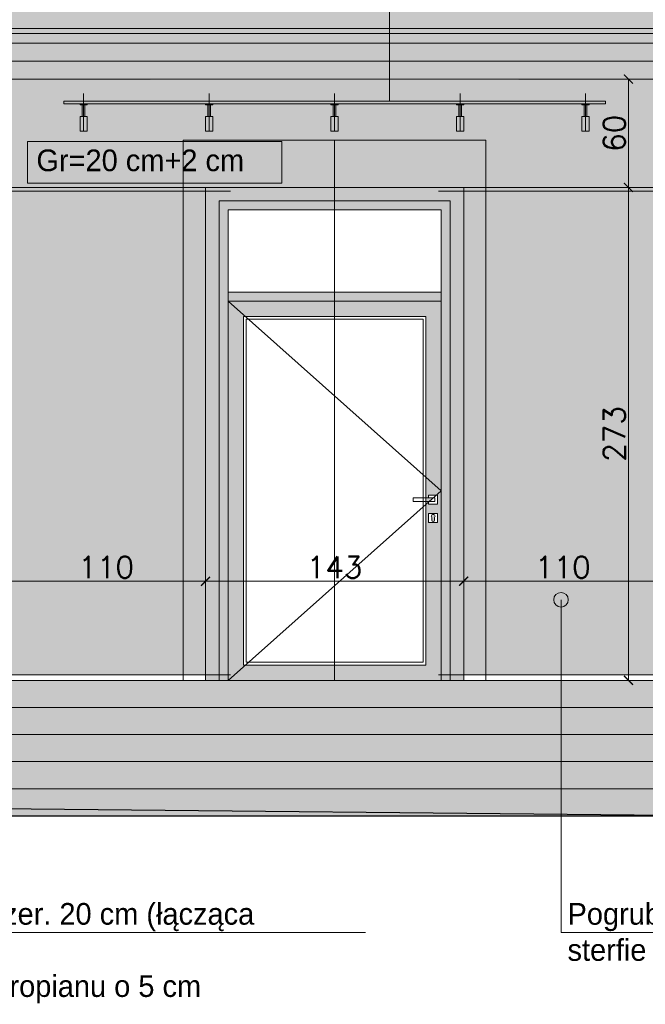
# Model space of a CAD drawing. Header units: millimetres. Extents: x -587 to 33545, y -26688 to 22494.
# Tile 28 of 256: x 961 to 1308, y 10649 to 11194. Entities that reach past the tile are written whole.
import ezdxf
from ezdxf.lldxf.tags import DXFTag

# ---------------------------------------------------------------- set-up
doc = ezdxf.new("R2010")
doc.units = ezdxf.units.MM
doc.header["$MEASUREMENT"] = 0
for name, color, linetype, lineweight in [('A_l.przerywana', 250, 'ICAD_ISO03W100', 9), ('A_l.widokowa', 250, 'Continuous', 18), ('l. przekrojowa', 1, 'Continuous', 30), ('l.przerywana', 104, 'ICAD_ISO03W100', 5), ('l.widokowa', 140, 'Continuous', 15), ('l.wypełnien', 253, 'Continuous', 5), ('wymiarowanie', 176, 'Continuous', 9)]:
    doc.layers.add(name, color=color, linetype=linetype, lineweight=lineweight)
doc.styles.add('ROMANS', font='romans')
doc.styles.add('styl2', font='simplex.shx')
tags = doc.linetypes.add('ICAD_ISO03W100', pattern=[30, 12, -18]).pattern_tags.tags
tags[6:7] = [DXFTag(74, 4), DXFTag(75, 0), DXFTag(340, '0'), DXFTag(46, 1.0), DXFTag(50, 0.0), DXFTag(44, 0.0), DXFTag(45, 0.0)]
tags[4:5] = [DXFTag(74, 4), DXFTag(75, 0), DXFTag(340, '0'), DXFTag(46, 1.0), DXFTag(50, 0.0), DXFTag(44, 0.0), DXFTag(45, 0.0)]
doc.dimstyles.new('Skala 1-50', dxfattribs={"dimtxt": 12, "dimasz": 5, "dimexe": 1, "dimexo": 1, "dimgap": 1.5, "dimtad": 1, "dimdec": 1, "dimrnd": 0.5, "dimtxsty": 'styl2', "dimblk": 'ARCHTICK', "dimcen": 5, "dimadec": 0, "dimazin": 0, "dimtfac": 1, "dimtdec": 1, "dimtmove": 1, "dimatfit": 3, "dimldrblk": 'ARCHTICK', "dimfxl": 5, "dimfxlon": 1, "dimlwd": -1, "dimlwe": -1, "dimarcsym": 0})

# ---------------------------------------------------------------- blocks, each defined once
blk = doc.blocks.new('_ArchTick')
at = {"color": 0, "linetype": 'ByBlock', "const_width": 0.15}
blk.add_lwpolyline([(-0.5, -0.5), (0.5, 0.5)], dxfattribs=at)
blk = doc.blocks.new('*D4621')
at = {"layer": 'Defpoints', "color": 0}
for p in [(1064.35, 10907.97), (954.41, 10902.29), (1064.35, 10883.09)]:
    blk.add_point(p, dxfattribs=at)
at = {"layer": 'wymiarowanie', "color": 0}
for p, q in [((954.41, 10893.09), (954.41, 10882.09)), ((1064.35, 10893.09), (1064.35, 10882.09)), ((954.41, 10883.09), (1064.35, 10883.09))]:
    blk.add_line(p, q, dxfattribs=at)
at = {"layer": 'wymiarowanie', "color": 0, "xscale": 5, "yscale": 5, "zscale": 5, "rotation": 180}
blk.add_blockref('_ArchTick', (954.41, 10883.09), dxfattribs=at)
at = {"layer": 'wymiarowanie', "color": 0, "xscale": 5, "yscale": 5, "zscale": 5}
blk.add_blockref('_ArchTick', (1064.35, 10883.09), dxfattribs=at)
at = {"layer": 'wymiarowanie', "color": 0, "insert": (1009.38, 10890.89), "char_height": 12, "attachment_point": 5, "style": 'styl2'}
blk.add_mtext('110', dxfattribs=at)
blk = doc.blocks.new('*D4622')
at = {"layer": 'Defpoints', "color": 0}
for p in [(1317.29, 10903.42), (1207.35, 10895.23), (1317.29, 10883.09)]:
    blk.add_point(p, dxfattribs=at)
at = {"layer": 'wymiarowanie', "color": 0}
for p, q in [((1207.35, 10893.09), (1207.35, 10882.09)), ((1317.29, 10893.09), (1317.29, 10882.09)), ((1207.35, 10883.09), (1317.29, 10883.09))]:
    blk.add_line(p, q, dxfattribs=at)
at = {"layer": 'wymiarowanie', "color": 0, "xscale": 5, "yscale": 5, "zscale": 5, "rotation": 180}
blk.add_blockref('_ArchTick', (1207.35, 10883.09), dxfattribs=at)
at = {"layer": 'wymiarowanie', "color": 0, "xscale": 5, "yscale": 5, "zscale": 5}
blk.add_blockref('_ArchTick', (1317.29, 10883.09), dxfattribs=at)
at = {"layer": 'wymiarowanie', "color": 0, "insert": (1262.32, 10890.89), "char_height": 12, "attachment_point": 5, "style": 'styl2'}
blk.add_mtext('110', dxfattribs=at)
blk = doc.blocks.new('*D4640')
at = {"layer": 'Defpoints', "color": 0}
for p in [(1281.86, 11161.21), (1281.86, 11101.21), (1298.62, 11101.21)]:
    blk.add_point(p, dxfattribs=at)
at = {"layer": 'wymiarowanie', "color": 0}
for p, q in [((1288.62, 11161.21), (1299.62, 11161.21)), ((1298.62, 11161.21), (1298.62, 11101.21)), ((1288.62, 11101.21), (1299.62, 11101.21))]:
    blk.add_line(p, q, dxfattribs=at)
at = {"layer": 'wymiarowanie', "color": 0, "xscale": 5, "yscale": 5, "zscale": 5}
for p, rotation in [((1298.62, 11161.21), 90), ((1298.62, 11101.21), 270)]:
    blk.add_blockref('_ArchTick', p, dxfattribs=dict(at, rotation=rotation))
at = {"layer": 'wymiarowanie', "color": 0, "insert": (1290.82, 11131.21), "char_height": 12, "attachment_point": 5, "rotation": 90, "style": 'styl2'}
blk.add_mtext('60', dxfattribs=at)
blk = doc.blocks.new('*D4641')
at = {"layer": 'Defpoints', "color": 0}
for p in [(1281.86, 11101.21), (1279.32, 10828.21), (1298.62, 10828.21)]:
    blk.add_point(p, dxfattribs=at)
at = {"layer": 'wymiarowanie', "color": 0}
for p, q in [((1288.62, 11101.21), (1299.62, 11101.21)), ((1298.62, 11101.21), (1298.62, 10828.21)), ((1288.62, 10828.21), (1299.62, 10828.21))]:
    blk.add_line(p, q, dxfattribs=at)
at = {"layer": 'wymiarowanie', "color": 0, "xscale": 5, "yscale": 5, "zscale": 5}
for p, rotation in [((1298.62, 11101.21), 90), ((1298.62, 10828.21), 270)]:
    blk.add_blockref('_ArchTick', p, dxfattribs=dict(at, rotation=rotation))
at = {"layer": 'wymiarowanie', "color": 0, "insert": (1290.82, 10964.71), "char_height": 12, "attachment_point": 5, "rotation": 90, "style": 'styl2'}
blk.add_mtext('273', dxfattribs=at)
blk = doc.blocks.new('*D4729')
at = {"layer": 'Defpoints', "color": 0}
for p in [(1064.35, 10893.09), (1207.35, 10895.23), (1207.35, 10883.09)]:
    blk.add_point(p, dxfattribs=at)
at = {"layer": 'wymiarowanie', "color": 0}
for p, q in [((1064.35, 10888.09), (1064.35, 10882.09)), ((1207.35, 10888.09), (1207.35, 10882.09)), ((1064.35, 10883.09), (1207.35, 10883.09))]:
    blk.add_line(p, q, dxfattribs=at)
at = {"layer": 'wymiarowanie', "color": 0, "xscale": 5, "yscale": 5, "zscale": 5, "rotation": 180}
blk.add_blockref('_ArchTick', (1064.35, 10883.09), dxfattribs=at)
at = {"layer": 'wymiarowanie', "color": 0, "xscale": 5, "yscale": 5, "zscale": 5}
blk.add_blockref('_ArchTick', (1207.35, 10883.09), dxfattribs=at)
at = {"layer": 'wymiarowanie', "color": 0, "insert": (1135.85, 10890.89), "char_height": 12, "attachment_point": 5, "style": 'styl2'}
blk.add_mtext('143', dxfattribs=at)

msp = doc.modelspace()

# ---------------------------------------------------------------- hatches: boundary and pattern name
at = {"layer": 'l.wypełnien'}
h = msp.add_hatch(color=252, dxfattribs=at)
h.paths.add_polyline_path([(189.94, 11544.45), (-268.48, 11269.64), (-405.6, 11204.6), (-406.57, 11204.6), (-407.49, 11204.18), (-409.31, 11198.98), (-423.83, 11198.98), (-424.71, 11198.24, 0.414214), (-415.71, 11189.24), (-406.23, 11189.24), (-406.23, 11181.06), (2674.91, 11181.06), (2674.91, 11189.24), (2684.4, 11189.24, 0.403698), (2693.17, 11197.7), (2692.65, 11198.99), (2678, 11198.98), (2676.17, 11204.18), (2675.26, 11204.6), (2674.28, 11204.6), (2537.49, 11269.44), (2078.75, 11544.45)])
h.paths.add_polyline_path([(439.73, 11359.71), (809.93, 11359.71), (809.93, 11266.72), (439.73, 11266.72)], flags=16)
h.paths.add_polyline_path([(1524.31, 11359.71), (1876.73, 11359.71), (1876.73, 11266.72), (1524.31, 11266.72)], flags=16)
h = msp.add_hatch(color=254, dxfattribs=at)
h.paths.add_polyline_path([(342.6, 11161.21), (1135.85, 11161.21), (1135.85, 11171.21), (342.6, 11171.21)])
h.paths.add_polyline_path([(342.6, 11171.21), (1135.85, 11171.21), (1135.85, 11181.06), (342.6, 11181.06)])
h = msp.add_hatch(color=254, dxfattribs=at)
h.paths.add_polyline_path([(1512.56, 11161.21), (1924.66, 11161.21), (1924.66, 11171.21), (1512.56, 11171.21)])
h.paths.add_polyline_path([(1924.66, 11171.21), (1924.66, 11181.06), (1512.56, 11181.06), (1512.56, 11171.21)])
h.paths.add_polyline_path([(1135.85, 11161.21), (1512.56, 11161.21), (1512.56, 11171.21), (1135.85, 11171.21)])
h.paths.add_polyline_path([(1512.56, 11171.21), (1512.56, 11181.06), (1135.85, 11181.06), (1135.85, 11171.21)])
at = {"layer": 'l.wypełnien', "true_color": 0xc9c9c9}
msp.add_hatch(color=9, dxfattribs=at).paths.add_polyline_path([(985.85, 11147.46), (1285.85, 11147.46), (1285.85, 11148.96), (985.85, 11148.96)])
h = msp.add_hatch(color=9, dxfattribs=at)
h.paths.add_polyline_path([(996.85, 11140.46), (996.85, 11146.96), (996.1, 11146.96), (996.1, 11140.46)])
h.paths.add_polyline_path([(997.6, 11140.46), (997.6, 11146.96), (996.85, 11146.96), (996.85, 11140.46)])
h.paths.add_polyline_path([(996.85, 11146.96), (997.6, 11146.96), (998.85, 11146.96), (998.85, 11147.46), (996.85, 11147.46)])
h.paths.add_polyline_path([(994.85, 11146.96), (996.1, 11146.96), (996.85, 11146.96), (996.85, 11147.46), (994.85, 11147.46)])
h = msp.add_hatch(color=9, dxfattribs=at)
h.paths.add_polyline_path([(1066.35, 11140.46), (1066.35, 11146.96), (1065.6, 11146.96), (1065.6, 11140.46)])
h.paths.add_polyline_path([(1067.1, 11140.46), (1067.1, 11146.96), (1066.35, 11146.96), (1066.35, 11140.46)])
h.paths.add_polyline_path([(1066.35, 11146.96), (1067.1, 11146.96), (1068.35, 11146.96), (1068.35, 11147.46), (1066.35, 11147.46)])
h.paths.add_polyline_path([(1064.35, 11146.96), (1065.6, 11146.96), (1066.35, 11146.96), (1066.35, 11147.46), (1064.35, 11147.46)])
h = msp.add_hatch(color=9, dxfattribs=at)
h.paths.add_polyline_path([(1135.85, 11140.46), (1135.85, 11146.96), (1135.1, 11146.96), (1135.1, 11140.46)])
h.paths.add_polyline_path([(1136.6, 11140.46), (1136.6, 11146.96), (1135.85, 11146.96), (1135.85, 11140.46)])
h.paths.add_polyline_path([(1135.85, 11146.96), (1136.6, 11146.96), (1137.85, 11146.96), (1137.85, 11147.46), (1135.85, 11147.46)])
h.paths.add_polyline_path([(1133.85, 11146.96), (1135.1, 11146.96), (1135.85, 11146.96), (1135.85, 11147.46), (1133.85, 11147.46)])
h = msp.add_hatch(color=9, dxfattribs=at)
h.paths.add_polyline_path([(1205.35, 11140.46), (1205.35, 11146.96), (1204.6, 11146.96), (1204.6, 11140.46)])
h.paths.add_polyline_path([(1206.1, 11140.46), (1206.1, 11146.96), (1205.35, 11146.96), (1205.35, 11140.46)])
h.paths.add_polyline_path([(1205.35, 11146.96), (1206.1, 11146.96), (1207.35, 11146.96), (1207.35, 11147.46), (1205.35, 11147.46)])
h.paths.add_polyline_path([(1203.35, 11146.96), (1204.6, 11146.96), (1205.35, 11146.96), (1205.35, 11147.46), (1203.35, 11147.46)])
h = msp.add_hatch(color=9, dxfattribs=at)
h.paths.add_polyline_path([(1274.85, 11140.46), (1274.85, 11146.96), (1274.1, 11146.96), (1274.1, 11140.46)])
h.paths.add_polyline_path([(1275.6, 11140.46), (1275.6, 11146.96), (1274.85, 11146.96), (1274.85, 11140.46)])
h.paths.add_polyline_path([(1274.85, 11146.96), (1275.6, 11146.96), (1276.85, 11146.96), (1276.85, 11147.46), (1274.85, 11147.46)])
h.paths.add_polyline_path([(1272.85, 11146.96), (1274.1, 11146.96), (1274.85, 11146.96), (1274.85, 11147.46), (1272.85, 11147.46)])
at = {"layer": 'l.wypełnien'}
for points in [[(994.85, 11132.46), (998.85, 11132.46), (998.85, 11140.46), (997.6, 11140.46), (996.1, 11140.46), (994.85, 11140.46)], [(1064.35, 11132.46), (1068.35, 11132.46), (1068.35, 11140.46), (1067.1, 11140.46), (1065.6, 11140.46), (1064.35, 11140.46)], [(1133.85, 11132.46), (1137.85, 11132.46), (1137.85, 11140.46), (1136.6, 11140.46), (1135.1, 11140.46), (1133.85, 11140.46)], [(1203.35, 11132.46), (1207.35, 11132.46), (1207.35, 11140.46), (1206.1, 11140.46), (1204.6, 11140.46), (1203.35, 11140.46)], [(1272.85, 11132.46), (1276.85, 11132.46), (1276.85, 11140.46), (1275.6, 11140.46), (1274.1, 11140.46), (1272.85, 11140.46)], [(1330.85, 10768.21), (935.85, 10768.21), (935.85, 10753.5), (1330.85, 10753.5)]]:
    msp.add_hatch(color=252, dxfattribs=at).paths.add_polyline_path(points)
h = msp.add_hatch(color=252, dxfattribs=at)
h.paths.add_polyline_path([(1064.35, 10828.21), (1064.35, 11101.21), (1135.85, 11101.21), (1207.35, 11101.21), (1207.35, 10828.21), (1199.85, 10828.21), (1199.85, 11093.71), (1135.85, 11093.71), (1071.85, 11093.71), (1071.85, 10828.21)])
h.paths.add_polyline_path([(1071.85, 10828.21), (1071.85, 11093.71), (1135.85, 11093.71), (1199.85, 11093.71), (1199.85, 10828.21), (1194.85, 10828.21), (1194.85, 10933.21), (1194.85, 11038.21), (1194.85, 11043.21), (1194.85, 11088.71), (1135.85, 11088.71), (1076.85, 11088.71), (1076.85, 11043.21), (1076.85, 11038.21), (1076.85, 10828.21)])
h.paths.add_polyline_path([(1076.85, 10828.21), (1086.4, 10836.71), (1135.85, 10836.71), (1186.35, 10836.71), (1186.35, 10925.65), (1187.93, 10927.05), (1187.93, 10925.71), (1192.93, 10925.71), (1192.93, 10930.71), (1192.04, 10930.71), (1194.85, 10933.21), (1194.85, 10828.21), (1135.85, 10828.21)])
h.paths.add_polyline_path([(1187.93, 10915.71), (1187.93, 10920.71), (1192.93, 10920.71), (1192.93, 10915.71)], flags=16)
h.paths.add_polyline_path([(1189.65, 10918.36), (1189.65, 10916.88, 1), (1191.21, 10916.88), (1191.21, 10918.36, 2.223599)], flags=0)
h.paths.add_polyline_path([(1076.85, 11038.21), (1135.85, 11038.21), (1194.85, 11038.21), (1194.85, 10933.21), (1186.35, 10940.77), (1186.35, 11029.71), (1135.85, 11029.71), (1086.4, 11029.71)])
h.paths.add_polyline_path([(1076.85, 10828.21), (1076.85, 11038.21), (1086.4, 11029.71), (1085.35, 11029.71), (1085.35, 10836.71), (1086.4, 10836.71)])
h.paths.add_polyline_path([(1076.85, 11043.21), (1135.85, 11043.21), (1194.85, 11043.21), (1194.85, 11038.21), (1135.85, 11038.21), (1076.85, 11038.21)])
h.paths.add_polyline_path([(1186.35, 10940.77), (1194.85, 10933.21), (1192.04, 10930.71), (1187.93, 10930.71), (1187.93, 10929.21), (1186.35, 10929.21)])
h.paths.add_polyline_path([(1186.35, 10929.21), (1187.93, 10929.21), (1190.36, 10929.21), (1188.11, 10927.21), (1187.93, 10927.21), (1186.35, 10927.21)])
h.paths.add_polyline_path([(1186.35, 10925.65), (1186.35, 10927.21), (1187.93, 10927.21), (1187.93, 10927.05)])
at = {"layer": 'wymiarowanie', "true_color": 0xfccd20}
msp.add_hatch(color=40, dxfattribs=at).paths.add_polyline_path([(1317.29, 10831.21), (1193.42, 10831.21), (1193.42, 11038.21), (1194.85, 11038.21), (1194.85, 11088.71), (1193.42, 11088.71), (1193.42, 11101.21), (1078.28, 11101.21), (1078.28, 11088.71), (1076.85, 11088.71), (1076.85, 10831.21), (954.41, 10831.21), (954.41, 11160.82), (1135.85, 11160.77), (1317.29, 11160.82)])
at = {"layer": 'wymiarowanie', "ltscale": 0.3}
msp.add_hatch(color=256, dxfattribs=at).paths.add_polyline_path([(1257.23, 10872.84, -1), (1265.31, 10872.84, -1)])
at = {"layer": 'wymiarowanie'}
h = msp.add_hatch(color=252, dxfattribs=at)
h.paths.add_polyline_path([(945.85, 10828.21), (1325.85, 10828.21), (1325.85, 10768.21), (945.85, 10768.21)])
h.paths.add_polyline_path([(1475.85, 10828.21), (1330.85, 10828.21), (1330.85, 10753.21), (1475.85, 10753.21)])
h.paths.add_polyline_path([(935.85, 10828.21), (795.85, 10828.21), (795.85, 10755.01), (935.85, 10753.5)])
h.paths.add_polyline_path([(935.85, 10828.21), (940.85, 10828.21), (940.85, 10768.21), (935.85, 10768.21)])

# ---------------------------------------------------------------- linework, layer by layer
at = {"layer": 'A_l.przerywana', "color": 7, "ltscale": 0.2}
for p, q in [((996.85, 11132.46), (996.85, 11153.17)), ((1066.35, 11132.46), (1066.35, 11153.17)), ((1066.35, 11132.46), (1066.35, 11153.17)), ((1135.85, 11132.46), (1135.85, 11153.17)), ((1135.85, 11132.46), (1135.85, 11153.17)), ((1205.35, 11132.46), (1205.35, 11153.17)), ((1205.35, 11132.46), (1205.35, 11153.17)), ((1274.85, 11132.46), (1274.85, 11153.17)), ((1274.85, 11132.46), (1274.85, 11153.17))]:
    msp.add_line(p, q, dxfattribs=at)
at = {"layer": 'A_l.widokowa', "color": 7}
for p, q in [((996.1, 11140.46), (996.1, 11146.96)), ((997.6, 11140.46), (997.6, 11146.96)), ((1065.6, 11140.46), (1065.6, 11146.96)), ((1067.1, 11140.46), (1067.1, 11146.96)), ((1135.1, 11140.46), (1135.1, 11146.96)), ((1136.6, 11140.46), (1136.6, 11146.96)), ((1204.6, 11140.46), (1204.6, 11146.96)), ((1206.1, 11140.46), (1206.1, 11146.96)), ((1274.1, 11140.46), (1274.1, 11146.96)), ((1275.6, 11140.46), (1275.6, 11146.96))]:
    msp.add_line(p, q, dxfattribs=at)
for points in [[(994.85, 11146.96), (998.85, 11146.96), (998.85, 11147.46), (994.85, 11147.46)], [(1064.35, 11146.96), (1068.35, 11146.96), (1068.35, 11147.46), (1064.35, 11147.46)], [(1133.85, 11146.96), (1137.85, 11146.96), (1137.85, 11147.46), (1133.85, 11147.46)], [(1203.35, 11146.96), (1207.35, 11146.96), (1207.35, 11147.46), (1203.35, 11147.46)], [(1272.85, 11146.96), (1276.85, 11146.96), (1276.85, 11147.46), (1272.85, 11147.46)]]:
    msp.add_lwpolyline(points, close=True, dxfattribs=at)
for points in [[(994.85, 11140.46), (998.85, 11140.46), (998.85, 11132.46), (994.85, 11132.46), (994.85, 11140.46)], [(1064.35, 11140.46), (1068.35, 11140.46), (1068.35, 11132.46), (1064.35, 11132.46), (1064.35, 11140.46)], [(1133.85, 11140.46), (1137.85, 11140.46), (1137.85, 11132.46), (1133.85, 11132.46), (1133.85, 11140.46)], [(1203.35, 11140.46), (1207.35, 11140.46), (1207.35, 11132.46), (1203.35, 11132.46), (1203.35, 11140.46)], [(1272.85, 11140.46), (1276.85, 11140.46), (1276.85, 11132.46), (1272.85, 11132.46), (1272.85, 11140.46)]]:
    msp.add_lwpolyline(points, dxfattribs=at)
at = {"layer": 'l. przekrojowa', "color": 252, "linetype": 'ICAD_ISO03W100', "ltscale": 0.5}
msp.add_line((2648.07, 10740.21), (-385.84, 10770.21), dxfattribs=at)
at = {"layer": 'l. przekrojowa', "color": 7}
msp.add_line((935.85, 10753.21), (1475.85, 10753.21), dxfattribs=at)
at = {"layer": 'l.przerywana', "color": 7, "ltscale": 0.3}
for p, q in [((1052.03, 11127.46), (1052.03, 10828.21)), ((1052.03, 11127.46), (1219.67, 11127.46)), ((1219.67, 11127.46), (1219.67, 10828.21))]:
    msp.add_line(p, q, dxfattribs=at)
at = {"layer": 'l.widokowa', "color": 7}
for p, q in [((342.6, 11171.21), (1924.66, 11171.21)), ((342.6, 11161.21), (1924.66, 11161.21)), ((1064.35, 11101.21), (1064.35, 10828.21)), ((1064.35, 11101.21), (1135.85, 11101.21)), ((1135.85, 11101.21), (1207.35, 11101.21)), ((1207.35, 11101.21), (1207.35, 10828.21))]:
    msp.add_line(p, q, dxfattribs=at)
at = {"layer": 'l.widokowa', "color": 7, "ltscale": 0.3}
for p, q in [((1078.28, 10831.21), (945.85, 10831.21)), ((1325.85, 10831.21), (1193.42, 10831.21)), ((1325.85, 10828.21), (945.85, 10828.21)), ((1325.85, 10813.21), (945.85, 10813.21)), ((1325.85, 10798.21), (945.85, 10798.21)), ((1325.85, 10783.21), (945.85, 10783.21)), ((1335.85, 10768.21), (935.85, 10768.21))]:
    msp.add_line(p, q, dxfattribs=at)
at = {"layer": 'l.widokowa', "color": 7}
for points in [[(330.6, 11189.24), (1135.85, 11189.24)], [(2675.57, 11189.24), (1135.85, 11189.24)], [(342.6, 11181.06), (1135.85, 11181.06)], [(1924.66, 11181.06), (1135.85, 11181.06)], [(985.85, 11147.46), (1285.85, 11147.46), (1285.85, 11148.96), (985.85, 11148.96), (985.85, 11147.46)], [(1135.85, 10828.21), (1064.35, 10828.21), (1064.35, 11101.21), (1135.85, 11101.21)], [(1135.85, 11101.21), (1207.35, 11101.21), (1207.35, 10828.21), (1135.85, 10828.21)], [(1071.85, 10828.21), (1071.85, 11093.71), (1135.85, 11093.71)], [(1135.85, 11093.71), (1199.85, 11093.71), (1199.85, 10828.21)]]:
    msp.add_lwpolyline(points, dxfattribs=at)
at = {"layer": 'l.wypełnien', "color": 7}
for p, q in [((1166.31, 11148.96), (1166.31, 11676.84)), ((1317.29, 11101.21), (954.41, 11101.21)), ((1078.28, 11099.21), (954.41, 11099.21)), ((1317.29, 11099.21), (1193.42, 11099.21))]:
    msp.add_line(p, q, dxfattribs=at)
at = {"layer": 'l.wypełnien'}
msp.add_line((1135.85, 11127.46), (1135.85, 10828.21), dxfattribs=at)
at = {"layer": 'l.wypełnien', "color": 7, "ltscale": 0.3}
for p, q in [((1135.85, 11043.21), (1076.85, 11043.21)), ((1194.85, 11043.21), (1135.85, 11043.21)), ((1135.85, 11038.21), (1076.85, 11038.21)), ((1194.85, 11038.21), (1151.78, 11038.21))]:
    msp.add_line(p, q, dxfattribs=at)
at = {"layer": 'l.wypełnien', "color": 7}
for points in [[(1135.85, 10828.21), (1076.85, 10828.21), (1076.85, 11088.71), (1135.85, 11088.71)], [(1135.85, 11088.71), (1194.85, 11088.71), (1194.85, 10828.21), (1135.85, 10828.21)], [(1135.85, 10828.21), (1076.85, 10828.21), (1076.85, 11038.21), (1135.85, 11038.21)], [(1135.85, 11038.21), (1194.85, 11038.21), (1194.85, 10828.21), (1135.85, 10828.21)], [(1135.85, 10836.71), (1085.35, 10836.71), (1085.35, 11029.71), (1135.85, 11029.71)], [(1135.85, 10838.21), (1086.85, 10838.21), (1086.85, 11028.21), (1135.85, 11028.21)], [(1135.85, 11029.71), (1186.35, 11029.71), (1186.35, 10836.71), (1135.85, 10836.71)], [(1135.85, 11028.21), (1184.85, 11028.21), (1184.85, 10838.21), (1135.85, 10838.21)]]:
    msp.add_lwpolyline(points, dxfattribs=at)
at = {"layer": 'l.wypełnien', "color": 7, "linetype": 'ICAD_ISO03W100', "ltscale": 0.5}
msp.add_lwpolyline([(1076.85, 11038.21), (1194.85, 10933.21), (1076.85, 10828.21)], dxfattribs=at)
at = {"layer": 'wymiarowanie'}
for p, q in [((2674.91, 11186.45), (-406.23, 11186.45)), ((1261.27, 10688.54), (1261.27, 10872.84)), ((1153, 10688.54), (779.17, 10688.54)), ((1568.11, 10688.54), (1261.27, 10688.54))]:
    msp.add_line(p, q, dxfattribs=at)
at = {"layer": 'wymiarowanie', "color": 7, "lineweight": 9}
for p, q in [((1191.43, 10929.21), (1179.43, 10929.21)), ((1179.43, 10929.21), (1179.43, 10927.21)), ((1191.43, 10927.71), (1191.43, 10929.21)), ((1179.43, 10927.21), (1191.43, 10927.21)), ((1191.43, 10927.21), (1191.43, 10927.71)), ((1189.65, 10916.88), (1189.65, 10918.36)), ((1191.21, 10916.88), (1191.21, 10918.36))]:
    msp.add_line(p, q, dxfattribs=at)
at = {"layer": 'wymiarowanie'}
msp.add_lwpolyline([(965.69, 11126.64), (1106.54, 11126.64), (1106.54, 11103.64), (965.69, 11103.64)], close=True, dxfattribs=at)
at = {"layer": 'wymiarowanie', "color": 7, "lineweight": 9}
for points in [[(1187.93, 10930.71), (1192.93, 10930.71), (1192.93, 10925.71), (1187.93, 10925.71), (1187.93, 10927.21)], [(1187.93, 10929.21), (1187.93, 10930.71)], [(1187.93, 10920.71), (1192.93, 10920.71), (1192.93, 10915.71), (1187.93, 10915.71), (1187.93, 10920.71)]]:
    msp.add_lwpolyline(points, dxfattribs=at)
at = {"layer": 'wymiarowanie', "ltscale": 0.3}
msp.add_circle((1261.27, 10872.84), 4.04, dxfattribs=at)
at = {"layer": 'wymiarowanie', "color": 7, "lineweight": 9}
for centre, radius, start, end in [((1190.43, 10919.05), 1.04, 318.4289, 221.5711), ((1190.43, 10916.88), 0.781, 180, 0)]:
    msp.add_arc(centre, radius, start, end, dxfattribs=at)

# ---------------------------------------------------------------- texts
at = {"layer": 'wymiarowanie', "insert": (970.71, 11122.21), "char_height": 12, "width": 621.5287, "attachment_point": 1}
msp.add_mtext('\\pxql;{\\fCentury Gothic|b0|i0|c238|p34;Gr=20 cm+2 cm \\P\\pqr;\\H1.000001x; }', dxfattribs=at)
at = {"layer": 'wymiarowanie', "color": 6, "linetype": 'Continuous', "char_height": 12, "width": 327.6277, "attachment_point": 3, "style": 'ROMANS'}
for s, insert in [('\\pxql;{\\fCentury Gothic|b0|i0|c238|p0;\\C256;Opaska wokół okien o szer. 20 cm (łącząca trzy okna)\\PPogrubienie warstwy styropianu o 5 cm }', (1110.39, 10704.89)), ('\\pxql;{\\fCentury Gothic|b0|i0|c238|p0;\\C256;Pogrubienie warstwy styropianu o 2 cm w sterfie wejścia}', (1592.5, 10704.89))]:
    msp.add_mtext(s, dxfattribs=dict(at, insert=insert))

# ---------------------------------------------------------------- dimensions: what is measured, and where the dimension line sits
at = {"layer": 'wymiarowanie'}
for base, p1, p2, override, picture, middle in [((1298.62, 11101.21), (1281.86, 11161.21), (1281.86, 11101.21), {"dimtmove": 0, "dimfxl": 10}, '*D4640', (1290.82, 11131.21)), ((1298.62, 10828.21), (1281.86, 11101.21), (1279.32, 10828.21), {"dimtmove": 1, "dimfxl": 10}, '*D4641', (1290.82, 10964.71))]:
    dim = msp.add_linear_dim(base=base, p1=p1, p2=p2, angle=90, dimstyle='Skala 1-50', override=override, dxfattribs=at)
    dim.commit()
    dim.dimension.update_dxf_attribs({"geometry": picture, "text_midpoint": middle})
for base, p1, p2, picture, middle in [((1064.35, 10883.09), (954.41, 10902.29), (1064.35, 10907.97), '*D4621', (1009.38, 10890.89)), ((1317.29, 10883.09), (1207.35, 10895.23), (1317.29, 10903.42), '*D4622', (1262.32, 10890.89))]:
    dim = msp.add_linear_dim(base=base, p1=p1, p2=p2, dimstyle='Skala 1-50', override={"dimtmove": 1, "dimfxl": 10}, dxfattribs=at)
    dim.commit()
    dim.dimension.update_dxf_attribs({"geometry": picture, "text_midpoint": middle})
dim = msp.add_linear_dim(base=(1207.35, 10883.09), p1=(1064.35, 10893.09), p2=(1207.35, 10895.23), dimstyle='Skala 1-50', dxfattribs=at)
dim.commit()
dim.dimension.update_dxf_attribs({"geometry": '*D4729', "text_midpoint": (1135.85, 10890.89)})

doc.saveas('drawing.dxf')
